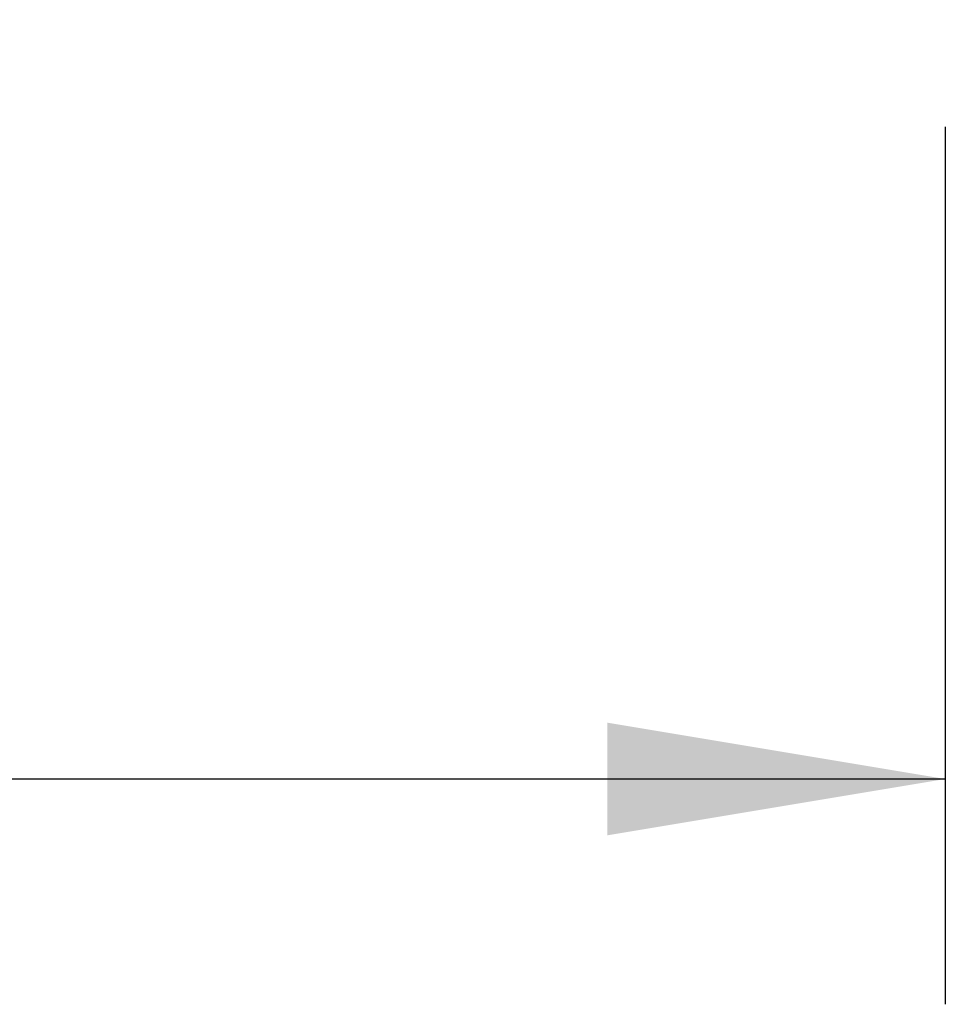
# Model space of a CAD drawing. Header units: millimetres. Extents: x 0 to 420, y 0 to 297.
# Tile 85 of 115: x 314 to 322, y 188 to 197. Entities that reach past the tile are written whole.
import ezdxf

# ---------------------------------------------------------------- set-up
doc = ezdxf.new("R2010")
doc.units = ezdxf.units.MM
doc.layers.add('QUOTE', color=174, linetype='Continuous')
doc.styles.add('SLDTEXTSTYLE3', font='TXT', dxfattribs={"width": 0.75})
doc.dimstyles.new('SLDDIMSTYLE1', dxfattribs={"dimtxt": 3, "dimasz": 3, "dimexe": 0, "dimexo": 0.0625, "dimgap": 0.75, "dimtad": 1, "dimdec": 0, "dimlfac": 20.047434, "dimrnd": 1e-09, "dimzin": 12, "dimdsep": 46, "dimtxsty": 'SLDTEXTSTYLE3', "dimsah": 1, "dimcen": 0.09, "dimadec": 0, "dimazin": 3, "dimtfac": 1, "dimtdec": 3, "dimtofl": 0, "dimtmove": 0, "dimatfit": 3, "dimfxl": 0, "dimfrac": 2, "dimtolj": 1, "dimtzin": 12, "dimarcsym": 0})

# ---------------------------------------------------------------- blocks, each defined once
blk = doc.blocks.new('_D_1')
at = {"layer": 'QUOTE'}
for p, q in [((292.2191, 196.1296), (292.2191, 188.3407)), ((322.1481, 196.1296), (322.1481, 188.3407)), ((292.2191, 190.3407), (322.1481, 190.3407))]:
    blk.add_line(p, q, dxfattribs=at)
for points in [[(292.2191, 190.3407), (295.2191, 189.8407), (295.2191, 190.8407)], [(322.1481, 190.3407), (319.1481, 190.8407), (319.1481, 189.8407)]]:
    blk.add_solid(points, dxfattribs=at)
at = {"layer": 'QUOTE', "insert": (303.8586, 194.2079), "char_height": 3, "attachment_point": 1, "style": 'SLDTEXTSTYLE3'}
blk.add_mtext('600', dxfattribs=at)

msp = doc.modelspace()

# ---------------------------------------------------------------- dimensions: what is measured, and where the dimension line sits
at = {"layer": 'QUOTE'}
dim = msp.add_linear_dim(base=(322.14808, 190.34074), p1=(292.21906, 198.12958), p2=(322.14808, 198.12958), dimstyle='SLDDIMSTYLE1', dxfattribs=at)
dim.commit()
dim.dimension.update_dxf_attribs({"geometry": '_D_1', "text_midpoint": (307.18357, 190.34074), "dimtype": 160})

doc.saveas('drawing.dxf')
